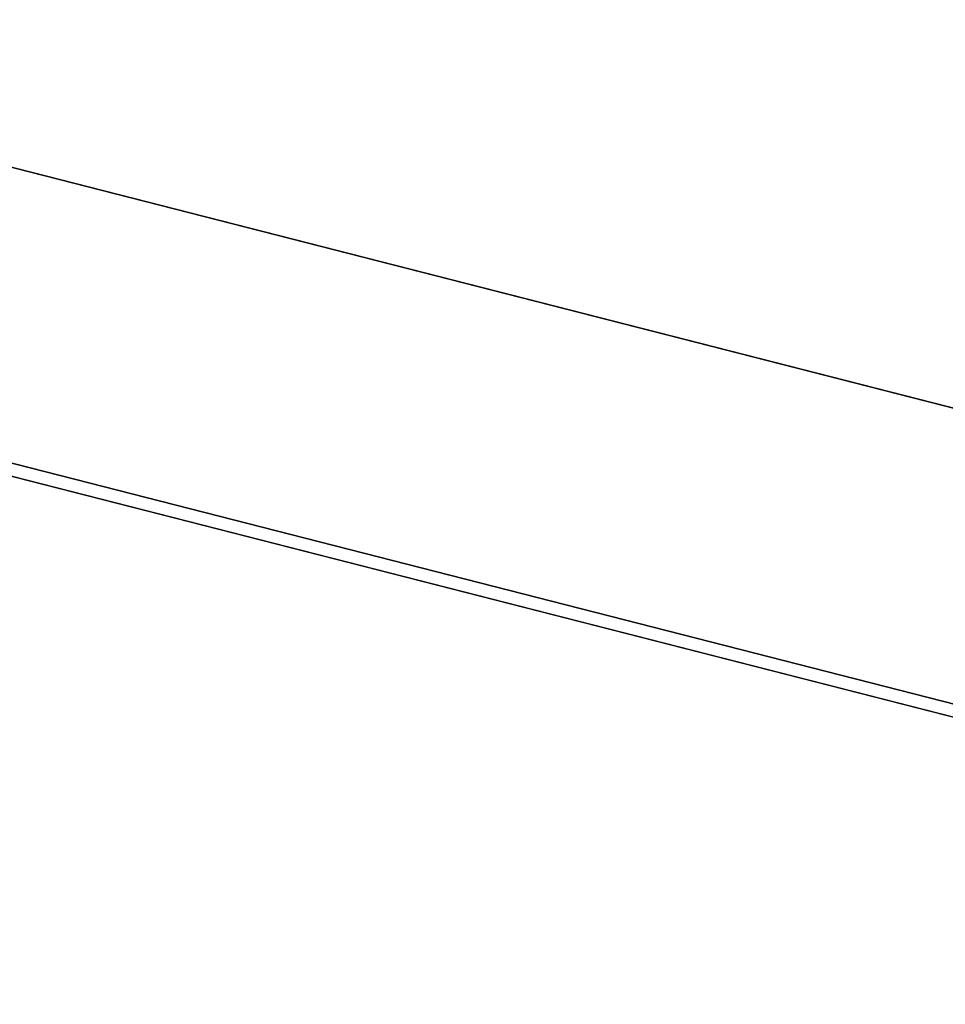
# Model space of a CAD drawing. Header units: millimetres. Extents: x 217.4 to 265.9, y 243.1 to 291.5.
# Tile 112 of 256: x 235.439 to 235.946, y 245.051 to 245.591. Entities that reach past the tile are written whole.
import ezdxf

# ---------------------------------------------------------------- set-up
doc = ezdxf.new("R2010")
doc.units = ezdxf.units.MM
doc.header["$MEASUREMENT"] = 0
doc.layers.add('TULIPA', color=7, linetype='Continuous', true_color=0x000000)

msp = doc.modelspace()

# ---------------------------------------------------------------- meshes
at = {"layer": 'TULIPA', "color": 43}
mesh = msp.add_polyface(dxfattribs=at)
corners = [(235.11864, 245.59058, 10.22541), (236.95938, 245.11974, 10.22541), (234.87099, 244.62236, 10.26031), (236.71172, 244.15152, 10.26031)]
mesh.append_faces([[corners[k] for k in face] for face in [(3, 1, 0, 2)]], dxfattribs={"color": 43})
mesh = msp.add_polyface(dxfattribs=at)
corners = [(235.07973, 245.43843, 5.72815), (236.00009, 245.203, 5.72815), (236.92046, 244.96759, 5.72815), (235.11864, 245.59058, 10.22541), (236.039, 245.35515, 10.22541), (236.95938, 245.11974, 10.22541)]
mesh.append_faces([[corners[k] for k in face] for face in [(4, 1, 0, 3), (5, 2, 1, 4)]], dxfattribs={"color": 43})
mesh = msp.add_polyface(dxfattribs=at)
corners = [(234.95583, 244.95403, 5.72815), (235.87619, 244.7186, 5.72815), (236.79655, 244.48318, 5.72815), (235.07973, 245.43843, 5.72815), (236.00009, 245.203, 5.72815), (236.92046, 244.96759, 5.72815)]
mesh.append_faces([[corners[k] for k in face] for face in [(4, 1, 0, 3), (5, 2, 1, 4)]], dxfattribs={"color": 43})
mesh = msp.add_polyface(dxfattribs=at)
corners = [(235.07799, 245.43166, 5.52827), (235.99837, 245.19624, 5.52827), (236.91873, 244.96083, 5.52827), (234.95409, 244.94725, 5.52827), (235.87445, 244.71184, 5.52827), (236.79483, 244.47643, 5.52827)]
mesh.append_faces([[corners[k] for k in face] for face in [(4, 1, 0, 3), (5, 2, 1, 4)]], dxfattribs={"color": 43})
mesh = msp.add_polyface(dxfattribs=at)
corners = [(234.97594, 245.03268, -6.26454), (236.81668, 244.56186, -6.26454), (235.07799, 245.43166, 5.52827), (236.91873, 244.96083, 5.52827)]
mesh.append_faces([[corners[k] for k in face] for face in [(3, 1, 0, 2)]], dxfattribs={"color": 43})

doc.saveas('drawing.dxf')
